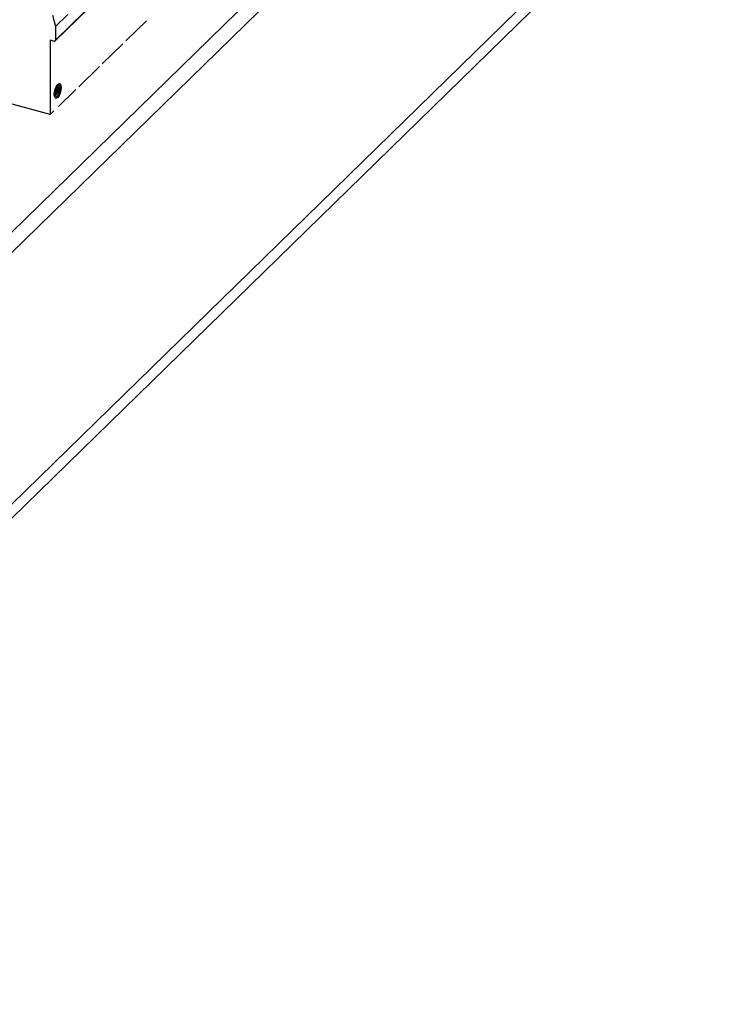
# Model space of a CAD drawing. Header units: millimetres. Extents: x 15 to 398, y 23 to 267.
# Tile 23 of 31: x 363 to 398, y 130 to 179. Entities that reach past the tile are written whole.
import ezdxf

# ---------------------------------------------------------------- set-up
doc = ezdxf.new("R2010")
doc.units = ezdxf.units.MM

msp = doc.modelspace()

# ---------------------------------------------------------------- linework, layer by layer
at = {"color": 7, "linetype": 'Continuous', "lineweight": 25}
for p, q in [((341.7145, 147.9501), (392.0942, 197.1223)), ((342.4844, 147.6822), (392.0942, 196.103)), ((397.7271, 189.129), (338.1853, 131.0144)), ((365.046, 178.0931), (376.0134, 188.7976)), ((376.032, 188.8451), (365.0646, 178.1407)), ((397.7271, 188.4432), (338.1853, 130.3286)), ((364.9165, 179.3809), (365.0646, 178.805)), ((365.6795, 179.4051), (365.0646, 178.805)), ((365.0646, 178.805), (365.0646, 178.1407)), ((368.5445, 178.0967), (369.5713, 179.0988)), ((364.9762, 178.079), (364.7993, 178.1271)), ((364.7993, 178.1271), (364.7993, 174.4412)), ((367.3778, 176.9579), (368.4045, 177.96)), ((366.2111, 175.8191), (367.2378, 176.8213)), ((365.2462, 175.8938), (365.2241, 175.8998)), ((365.0746, 175.3498), (365.0967, 175.3438)), ((365.0901, 175.5081), (365.1122, 175.502)), ((365.1199, 175.6348), (365.0978, 175.6408)), ((365.1727, 175.6135), (365.1306, 175.5724)), ((365.1313, 175.6008), (365.1505, 175.6195)), ((365.1505, 175.6324), (365.1727, 175.6264)), ((365.1505, 175.6195), (365.1727, 175.6135)), ((365.1727, 175.6264), (365.211, 175.6638)), ((365.2271, 175.7263), (365.205, 175.7323)), ((365.2077, 174.8398), (366.071, 175.6825)), ((364.7993, 174.4412), (362.0811, 175.18)), ((364.986, 174.6234), (364.7993, 174.4412))]:
    msp.add_line(p, q, dxfattribs=at)
at = {"color": 7, "linetype": 'Continuous', "lineweight": 25, "flags": 128}
for points in [[(364.9965, 175.448), (365.0098, 175.584), (365.0477, 175.7253), (365.1045, 175.8504), (365.1715, 175.9402), (365.2385, 175.9811), (365.2952, 175.9669), (365.3332, 175.8996), (365.3465, 175.7896), (365.3332, 175.6536), (365.2952, 175.5123), (365.2385, 175.3872), (365.1715, 175.2974), (365.1045, 175.2565), (365.0477, 175.2707), (365.0098, 175.338), (364.9965, 175.448)], [(365.0164, 175.495), (365.0265, 175.5984), (365.0553, 175.7058), (365.0985, 175.8008), (365.1494, 175.8691), (365.2003, 175.9002), (365.2241, 175.8998)], [(365.0385, 175.489), (365.0486, 175.5924), (365.0774, 175.6997), (365.1206, 175.7948), (365.1715, 175.8631), (365.2224, 175.8942), (365.2655, 175.8833), (365.2944, 175.8322), (365.3045, 175.7486), (365.2944, 175.6453), (365.2655, 175.5379), (365.2224, 175.4428), (365.1715, 175.3745), (365.1206, 175.3434), (365.0774, 175.3543), (365.0486, 175.4054), (365.0385, 175.489)], [(365.0624, 175.261), (365.0824, 175.2625), (365.1494, 175.3034), (365.2163, 175.3932), (365.2731, 175.5183), (365.3111, 175.6596), (365.3244, 175.7956), (365.3111, 175.9056), (365.2731, 175.9729), (365.2585, 175.9826)], [(365.1306, 175.5724), (365.1358, 175.6356), (365.1534, 175.7019), (365.1804, 175.76), (365.2121, 175.7997), (365.243, 175.8141), (365.2677, 175.8008), (365.282, 175.7621), (365.2834, 175.7046), (365.2717, 175.6384), (365.2488, 175.5749), (365.2187, 175.525), (365.1868, 175.4975)], [(365.2024, 175.5386), (365.2267, 175.5809), (365.2495, 175.6444), (365.2613, 175.7106), (365.2599, 175.7681), (365.2456, 175.8068), (365.239, 175.8138)], [(365.0746, 175.3498), (365.0553, 175.3603), (365.0265, 175.4114), (365.0164, 175.495)], [(365.211, 175.6638), (365.2059, 175.6014), (365.1886, 175.5358), (365.1622, 175.4781), (365.131, 175.438), (365.1003, 175.4222), (365.0753, 175.4334), (365.0602, 175.4698), (365.0576, 175.5252), (365.0679, 175.5902), (365.0894, 175.6539), (365.1184, 175.7055), (365.15, 175.7362)], [(365.0978, 175.6408), (365.0842, 175.6109), (365.0755, 175.577), (365.0732, 175.545), (365.0779, 175.5208), (365.0886, 175.5086), (365.0901, 175.5081)], [(365.1199, 175.6348), (365.1063, 175.6049), (365.0976, 175.571), (365.0954, 175.539), (365.1, 175.5148), (365.1107, 175.5026), (365.1256, 175.5045), (365.1419, 175.5202), (365.1569, 175.547), (365.1678, 175.5801), (365.1727, 175.6135)], [(365.205, 175.7323), (365.1938, 175.7306), (365.1789, 175.7168), (365.1652, 175.6928), (365.1551, 175.6629), (365.1505, 175.6324)], [(365.2188, 175.6041), (365.2315, 175.6307), (365.2399, 175.6614), (365.2425, 175.6908), (365.2387, 175.7136), (365.2292, 175.7255), (365.2159, 175.7246), (365.201, 175.7108), (365.1873, 175.6868), (365.1773, 175.6569), (365.1727, 175.6264)]]:
    msp.add_lwpolyline(points, dxfattribs=at)
at = {"color": 7, "linetype": 'Continuous', "lineweight": 25}
for centre, radius, start, end in [((364.9996, 178.1396), 0.065, 248.86254, 0.92341), ((364.9308, 175.6378), 0.2572, 305.53786, 0.80915), ((365.5916, 175.5495), 0.5022, 163.2383, 169.5282), ((365.6083, 175.5449), 0.4966, 157.34299, 169.57203), ((364.7511, 175.6865), 0.4749, 336.55185, 350.01694)]:
    msp.add_arc(centre, radius, start, end, dxfattribs=at)

doc.saveas('drawing.dxf')
